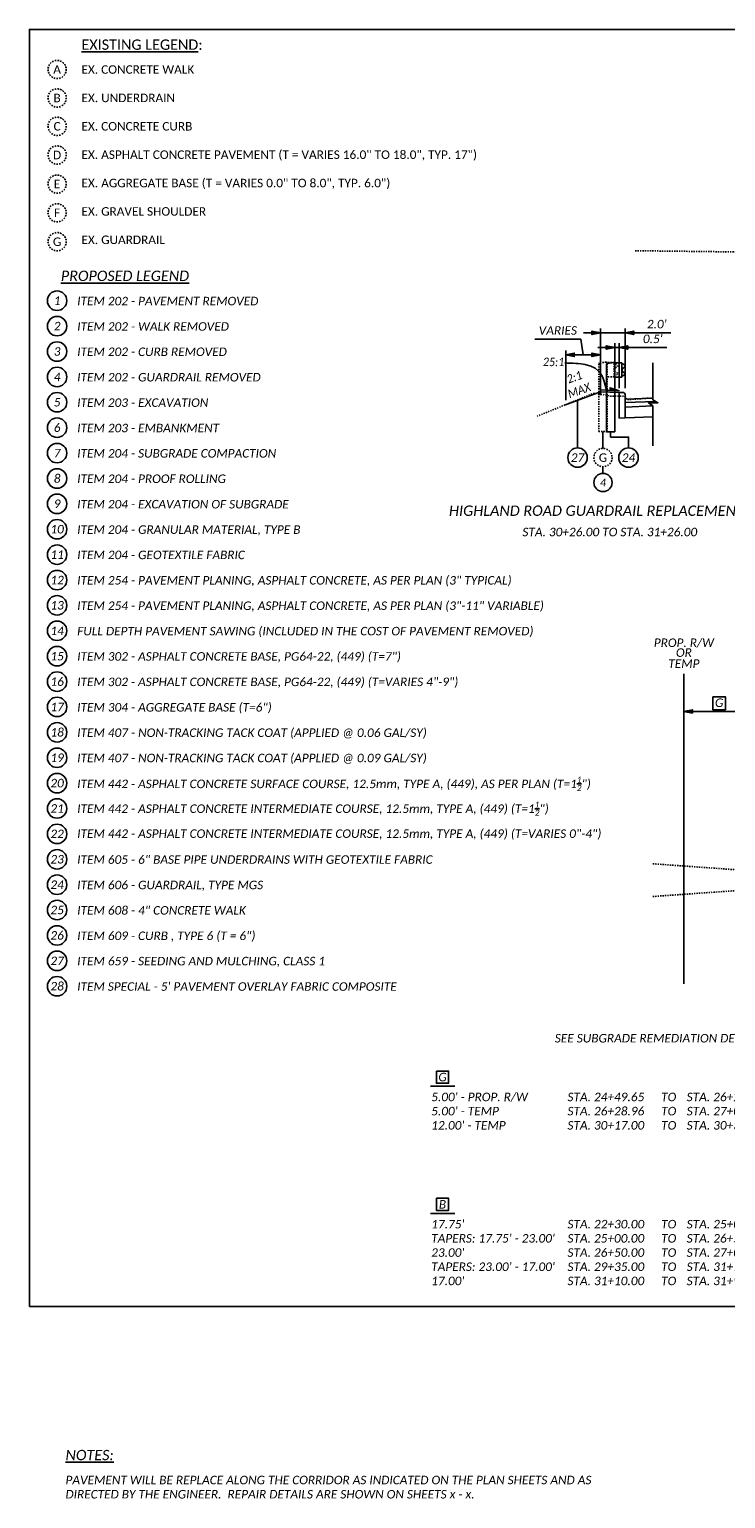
# Model space of a CAD drawing. Header units: feet. Extents: x 2141771 to 2142699, y 644421 to 645078.
# Tile 9 of 27: x 2141969 to 2142027, y 644819 to 644940. Entities that reach past the tile are written whole.
import ezdxf
from ezdxf.enums import TextEntityAlignment as Align

# ---------------------------------------------------------------- set-up
doc = ezdxf.new("R2010")
doc.units = ezdxf.units.FT
doc.header["$MEASUREMENT"] = 0
doc.linetypes.add('HIDDEN2', pattern=[0.1875, 0.125, -0.0625])
doc.linetypes.add('OhDOT_USTN2', pattern=[0.11, 0.069, -0.041])
doc.layers.add('0_VIEW', color=7, linetype='Continuous', plot=False)
for name, color, linetype in [('RD_P_GR_Rt', 95, '_pr_grr'), ('RD_X_GR_Rt', 95, '_ex_grr'), ('RW_P_Esmt_TMP', 203, 'esmttmppr'), ('RW_P_Fee_RW', 203, 'rwpr'), ('SH_Text', 7, 'Continuous'), ('TX_P_1', 7, 'Continuous'), ('TX_P_5', 7, 'Continuous'), ('XS_P_Finished_Grade', 3, 'Continuous'), ('XS_P_Surface', 3, 'Continuous'), ('XS_X_Ground_Line', 3, 'OhDOT_USTN2')]:
    doc.layers.add(name, color=color, linetype=linetype)
doc.styles.add('P_Slanted_Normal', font='calibrii.ttf', dxfattribs={"height": 0.14})
doc.styles.add('P_Slanted_Subtitle', font='calibrii.ttf', dxfattribs={"height": 0.17})
doc.styles.add('P_Straight_Normal', font='calibri.ttf', dxfattribs={"height": 0.14})
doc.styles.add('P_Straight_Subtitle', font='calibri.ttf', dxfattribs={"height": 0.17})
doc.styles.add('Slanted-Normal', font='font31.shx', dxfattribs={"height": 0.14})
doc.linetypes.add('_ex_grr', pattern='A,0,[133,AECCLAND,S=0.03,R=270,X=0,Y=0],0.2,-0.2,0.2,[133,AECCLAND,S=0.03,R=270,X=0,Y=0]', length=0.6)
doc.linetypes.add('_pr_grr', pattern='A,0,[162,CVE.shx,S=0.001935,R=270,X=0,Y=-0.03],0.6,[162,CVE.shx,S=0.001935,R=270,X=0,Y=-0.03]', length=0.6)
doc.linetypes.add('esmttmppr', pattern='A,3.05,-0.25,["TMP",Slanted-Normal,S=1,R=0,X=-0.19,Y=-0.07],-0.25,1.1', length=4.65)
doc.linetypes.add('rwpr', pattern='A,3.05,-0.3,["R/W",Slanted-Normal,S=1,R=0,X=-0.19,Y=-0.07],-0.3,1.1', length=4.75)
doc.dimstyles.new('Dec-1  Slanted', dxfattribs={"dimtxt": 0.14, "dimasz": 0.14, "dimexe": 0.07, "dimexo": 0.07, "dimgap": 0.07, "dimtad": 1, "dimdec": 1, "dimzin": 3, "dimdsep": 46, "dimtxsty": 'P_Slanted_Normal', "dimblk": 'Dim1', "dimcen": 0, "dimclrd": 95, "dimclre": 95, "dimclrt": 7, "dimadec": 1, "dimazin": 3, "dimtfac": 1, "dimtdec": 1, "dimtix": 1, "dimtofl": 0, "dimtmove": 1, "dimatfit": 3, "dimldrblk": 'Dim1', "dimfxl": 1, "dimtolj": 1, "dimtzin": 0, "dimlwd": -1, "dimlwe": -1, "dimarcsym": 0})

# ---------------------------------------------------------------- blocks, each defined once
blk = doc.blocks.new('REFBALL_1_DASH')
at = {"linetype": 'HIDDEN2'}
blk.add_circle((0, 0), 0.75, dxfattribs=at)
at = {"style": 'P_Straight_Normal'}
blk.add_attdef('X', text='', height=0.7, dxfattribs=at).set_placement((0, 0), align=Align.MIDDLE_CENTER)
blk = doc.blocks.new('Dim1')
h = blk.add_hatch(color=4)
h.dxf.hatch_style = 1
h.paths.add_polyline_path([(0, 0), (-1, -0.2), (-1, 0.2)])
at = {"color": 4}
blk.add_lwpolyline([(0, 0), (-1, -0.2), (-1, 0.2), (0, 0)], dxfattribs=at)
blk = doc.blocks.new('*D1115')
at = {"layer": 'Defpoints', "color": 0, "transparency": 16777216}
for p in [(2142023.08, 644884.04), (2142023.08, 644873.86), (2142029.08, 644873.91)]:
    blk.add_point(p, dxfattribs=at)
at = {"layer": 'SH_Text', "color": 95, "linetype": 'Continuous', "transparency": 16777216}
blk.add_line((2142028.38, 644884.04), (2142023.78, 644884.04), dxfattribs=at)
at = {"layer": 'SH_Text', "color": 95, "transparency": 16777216, "xscale": 0.7000000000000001, "yscale": 0.7000000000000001, "zscale": 0.7000000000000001, "rotation": 180}
blk.add_blockref('Dim1', (2142023.08, 644884.04), dxfattribs=at)
at = {"layer": 'SH_Text', "color": 95, "transparency": 16777216, "xscale": 0.7000000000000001, "yscale": 0.7000000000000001, "zscale": 0.7000000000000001}
blk.add_blockref('Dim1', (2142029.08, 644884.04), dxfattribs=at)
at = {"layer": 'SH_Text', "color": 7, "transparency": 16777216, "insert": (2142025.98, 644884.75), "char_height": 0.7, "attachment_point": 5, "style": 'P_Slanted_Normal'}
blk.add_mtext('\\A1;G', dxfattribs=at)
blk = doc.blocks.new('A$Cffa5434d')
at = {"layer": 'RD_P_GR_Rt', "linetype": 'Continuous'}
for p, q in [((0, 2.41), (0.08, 2.45)), ((0.08, 2.45), (0.62, 2.37)), ((-0.58, 1.24), (-0.58, 2.41)), ((-0.58, 2.41), (0, 2.41)), ((-0.58, 1.24), (0, 1.24)), ((0, 0), (0, 2.41)), ((0.67, 0), (0.67, 2.34)), ((0, -3.26), (0, 0)), ((0.67, -3.26), (0.67, 0)), ((0, -3.26), (0.67, -3.26))]:
    blk.add_line(p, q, dxfattribs=at)
at = {"layer": 'RD_P_GR_Rt', "linetype": 'Continuous', "flags": 128}
blk.add_lwpolyline([(-0.58, 1.31), (-0.67, 1.33), (-0.83, 1.44), (-0.83, 1.44, -0.51949), (-0.83, 1.57), (-0.83, 1.57), (-0.63, 1.71), (-0.63, 1.71, 0.244874), (-0.59, 1.78), (-0.59, 1.78), (-0.59, 1.82), (-0.59, 1.87), (-0.59, 1.87, 0.244874), (-0.63, 1.93), (-0.63, 1.93), (-0.83, 2.08), (-0.83, 2.08, -0.51949), (-0.83, 2.2), (-0.83, 2.21), (-0.67, 2.32), (-0.58, 2.33)], format="xyb", dxfattribs=at)
for points in [[(-0.59, 1.85), (-0.59, 1.79), (-0.62, 1.79), (-0.62, 1.85)], [(-0.59, 1.88), (-0.59, 1.76), (-0.58, 1.76), (-0.58, 1.88)]]:
    blk.add_lwpolyline(points, close=True, dxfattribs=at)
at = {"layer": 'RD_P_GR_Rt', "linetype": 'ByBlock', "flags": 128}
blk.add_lwpolyline([(0.62, 2.37), (0.67, 2.34)], dxfattribs=at)
blk = doc.blocks.new('A$C91cdf377')
at = {"layer": 'RD_X_GR_Rt', "linetype": 'OhDOT_USTN2'}
for p, q in [((0, 2.41), (0.08, 2.45)), ((0.08, 2.45), (0.62, 2.37)), ((-0.58, 1.24), (-0.58, 2.41)), ((-0.58, 2.41), (0, 2.41)), ((-0.58, 1.24), (0, 1.24)), ((0, 0), (0, 2.41)), ((0.67, 0), (0.67, 2.34)), ((0, -3.26), (0, 0)), ((0.67, -3.26), (0.67, 0)), ((0, -3.26), (0.67, -3.26))]:
    blk.add_line(p, q, dxfattribs=at)
at = {"layer": 'RD_X_GR_Rt', "linetype": 'OhDOT_USTN2', "flags": 128}
blk.add_lwpolyline([(-0.58, 1.31), (-0.67, 1.33), (-0.83, 1.44), (-0.83, 1.44, -0.51949), (-0.83, 1.57), (-0.83, 1.57), (-0.63, 1.71), (-0.63, 1.71, 0.244874), (-0.59, 1.78), (-0.59, 1.78), (-0.59, 1.82), (-0.59, 1.87), (-0.59, 1.87, 0.244874), (-0.63, 1.93), (-0.63, 1.93), (-0.83, 2.08), (-0.83, 2.08, -0.51949), (-0.83, 2.2), (-0.83, 2.21), (-0.67, 2.32), (-0.58, 2.33)], format="xyb", dxfattribs=at)
for points in [[(-0.59, 1.85), (-0.59, 1.79), (-0.62, 1.79), (-0.62, 1.85)], [(-0.59, 1.88), (-0.59, 1.76), (-0.58, 1.76), (-0.58, 1.88)]]:
    blk.add_lwpolyline(points, close=True, dxfattribs=at)
blk.add_lwpolyline([(0.62, 2.37), (0.67, 2.34)], dxfattribs=at)
blk = doc.blocks.new('*D1144')
at = {"layer": 'Defpoints', "color": 0, "transparency": 16777216}
for p in [(2142018.26, 644915.17), (2142016.22, 644909.85), (2142018.26, 644910.27)]:
    blk.add_point(p, dxfattribs=at)
at = {"layer": 'TX_P_5', "color": 95, "linetype": 'Continuous', "transparency": 16777216}
for p, q in [((2142015.52, 644915.17), (2142014.82, 644915.17)), ((2142016.22, 644910.2), (2142016.22, 644915.52)), ((2142016.22, 644915.17), (2142018.26, 644915.17)), ((2142018.26, 644910.62), (2142018.26, 644915.52)), ((2142022.02, 644915.17), (2142018.26, 644915.17)), ((2142018.96, 644915.17), (2142019.66, 644915.17))]:
    blk.add_line(p, q, dxfattribs=at)
at = {"layer": 'TX_P_5', "color": 95, "transparency": 16777216, "xscale": 0.7000000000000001, "yscale": 0.7000000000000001, "zscale": 0.7000000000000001}
blk.add_blockref('Dim1', (2142016.22, 644915.17), dxfattribs=at)
at = {"layer": 'TX_P_5', "color": 95, "transparency": 16777216, "xscale": 0.7000000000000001, "yscale": 0.7000000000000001, "zscale": 0.7000000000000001, "rotation": 180}
blk.add_blockref('Dim1', (2142018.26, 644915.17), dxfattribs=at)
at = {"layer": 'TX_P_5', "color": 7, "transparency": 16777216, "insert": (2142020.85, 644915.88), "char_height": 0.7, "attachment_point": 5, "style": 'P_Slanted_Normal'}
blk.add_mtext("\\A1;2.0'", dxfattribs=at)
blk = doc.blocks.new('*D1145')
at = {"layer": 'Defpoints', "color": 0, "transparency": 16777216}
for p in [(2142016.22, 644913.36), (2142013.37, 644909.27), (2142016.22, 644909.68)]:
    blk.add_point(p, dxfattribs=at)
at = {"layer": 'TX_P_5', "color": 95, "linetype": 'Continuous', "transparency": 16777216}
for p, q in [((2142014.61, 644914.65), (2142010.84, 644914.65)), ((2142014.8, 644913.36), (2142014.61, 644914.65)), ((2142013.37, 644909.62), (2142013.37, 644913.71)), ((2142016.22, 644910.03), (2142016.22, 644913.71)), ((2142014.07, 644913.36), (2142015.52, 644913.36))]:
    blk.add_line(p, q, dxfattribs=at)
at = {"layer": 'TX_P_5', "color": 95, "transparency": 16777216, "xscale": 0.7000000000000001, "yscale": 0.7000000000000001, "zscale": 0.7000000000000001, "rotation": 180}
blk.add_blockref('Dim1', (2142013.37, 644913.36), dxfattribs=at)
at = {"layer": 'TX_P_5', "color": 95, "transparency": 16777216, "xscale": 0.7000000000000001, "yscale": 0.7000000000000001, "zscale": 0.7000000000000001}
blk.add_blockref('Dim1', (2142016.22, 644913.36), dxfattribs=at)
at = {"layer": 'TX_P_5', "color": 7, "transparency": 16777216, "insert": (2142012.72, 644915.36), "char_height": 0.7, "attachment_point": 5, "style": 'P_Slanted_Normal'}
blk.add_mtext('\\A1;VARIES', dxfattribs=at)
blk = doc.blocks.new('REFBALL_1')
blk.add_circle((0, 0), 3)
at = {"style": 'P_Slanted_Normal'}
blk.add_attdef('X', text='', height=2.6, dxfattribs=at).set_placement((0, 0), align=Align.MIDDLE_CENTER)
blk = doc.blocks.new('*D1164')
at = {"layer": 'Defpoints', "color": 0, "transparency": 16777216}
for p in [(2142017.76, 644913.96), (2142017.4, 644909.85), (2142017.76, 644910.27)]:
    blk.add_point(p, dxfattribs=at)
at = {"layer": 'TX_P_5', "color": 95, "linetype": 'Continuous', "transparency": 16777216}
for p, q in [((2142016.7, 644913.96), (2142016, 644913.96)), ((2142017.4, 644910.2), (2142017.4, 644914.31)), ((2142017.4, 644913.96), (2142017.76, 644913.96)), ((2142017.76, 644910.62), (2142017.76, 644914.31)), ((2142021.69, 644913.96), (2142017.76, 644913.96)), ((2142018.46, 644913.96), (2142019.16, 644913.96))]:
    blk.add_line(p, q, dxfattribs=at)
at = {"layer": 'TX_P_5', "color": 95, "transparency": 16777216, "xscale": 0.7000000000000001, "yscale": 0.7000000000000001, "zscale": 0.7000000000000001}
blk.add_blockref('Dim1', (2142017.4, 644913.96), dxfattribs=at)
at = {"layer": 'TX_P_5', "color": 95, "transparency": 16777216, "xscale": 0.7000000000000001, "yscale": 0.7000000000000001, "zscale": 0.7000000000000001, "rotation": 180}
blk.add_blockref('Dim1', (2142017.76, 644913.96), dxfattribs=at)
at = {"layer": 'TX_P_5', "color": 7, "transparency": 16777216, "insert": (2142020.52, 644914.67), "char_height": 0.7, "attachment_point": 5, "style": 'P_Slanted_Normal'}
blk.add_mtext("\\A1;0.5'", dxfattribs=at)

msp = doc.modelspace()

# ---------------------------------------------------------------- hatches: boundary and pattern name
at = {"layer": 'TX_P_5'}
msp.add_hatch(color=256, dxfattribs=at).paths.add_polyline_path([(2142017.01, 644910.44), (2142017.01, 644910.65), (2142017.76, 644910.4)])

# ---------------------------------------------------------------- linework, layer by layer
at = {"layer": '0_VIEW'}
msp.add_lwpolyline([(2141969.28, 644835.12), (2142121.78, 644835.12), (2142121.78, 644940.12), (2141969.28, 644940.12)], close=True, dxfattribs=at)
at = {"layer": 'RW_P_Esmt_TMP', "linetype": 'Continuous', "flags": 128}
msp.add_lwpolyline([(2142023.08, 644861.63), (2142023.08, 644887.13)], dxfattribs=at)
at = {"layer": 'SH_Text'}
for points in [[(2142014.34, 644905.71), (2142014.34, 644909.62)], [(2142016.43, 644905.66), (2142016.43, 644907.05)], [(2142018.53, 644905.71), (2142018.53, 644906.59), (2142017.06, 644906.59), (2142017.06, 644907.03)], [(2142002.24, 644853.22), (2142004.24, 644853.22)], [(2142002.24, 644842.76), (2142004.24, 644842.76)]]:
    msp.add_lwpolyline(points, dxfattribs=at)
for points in [[(2142002.74, 644854.47), (2142003.74, 644854.47), (2142003.74, 644853.47), (2142002.74, 644853.47)], [(2142002.74, 644844.01), (2142003.74, 644844.01), (2142003.74, 644843.01), (2142002.74, 644843.01)]]:
    msp.add_lwpolyline(points, close=True, dxfattribs=at)
for centre in [(2141971.56, 644917.81), (2141971.56, 644915.72), (2141971.56, 644913.63), (2141971.56, 644911.54), (2141971.56, 644909.46), (2141971.56, 644907.37), (2141971.56, 644905.28), (2142014.34, 644904.91), (2142018.53, 644904.91), (2141971.56, 644903.19), (2141971.56, 644901.11), (2141971.56, 644899.02), (2141971.56, 644896.93), (2141971.56, 644894.84), (2141971.56, 644892.76), (2141971.56, 644890.67), (2141971.56, 644888.58), (2141971.56, 644886.49), (2141971.56, 644884.41), (2141971.56, 644882.32), (2141971.56, 644880.23), (2141971.56, 644878.14), (2141971.56, 644876.06), (2141971.56, 644873.97), (2141971.56, 644871.88), (2141971.56, 644869.79), (2141971.56, 644867.71), (2141971.56, 644865.62), (2141971.56, 644863.53), (2141971.56, 644861.44)]:
    msp.add_circle(centre, 0.8, dxfattribs=at)
at = {"layer": 'TX_P_5'}
msp.add_line((2142017.76, 644910.4), (2142016.25, 644910.48), dxfattribs=at)
for points in [[(2142017.01, 644910.44), (2142017.01, 644910.65), (2142017.76, 644910.4)], [(2142025.45, 644885.25), (2142026.5, 644885.25), (2142026.5, 644884.17), (2142025.45, 644884.17)]]:
    msp.add_lwpolyline(points, close=True, dxfattribs=at)
at = {"layer": 'TX_P_5', "flags": 128}
msp.add_lwpolyline([(2142016.43, 644904.16), (2142016.43, 644903.61)], dxfattribs=at)
at = {"layer": 'TX_P_5'}
msp.add_open_spline([(2142016.69, 644910.52), (2142016.51, 644911.41), (2142016.27, 644912.59), (2142013.9, 644912.67), (2142013.29, 644912.69)], degree=3, knots=[2.989436, 2.989436, 2.989436, 2.989436, 4.097632, 4.479561, 4.479561, 4.479561, 4.479561], dxfattribs=at)
at = {"layer": 'XS_P_Finished_Grade'}
for points in [[(2142020.54, 644912.69), (2142020.54, 644909.66)], [(2142020.54, 644909.66), (2142020.95, 644909.42), (2142020.16, 644909.42), (2142020.54, 644909.17)], [(2142020.54, 644909.17), (2142020.54, 644905.88)]]:
    msp.add_lwpolyline(points, dxfattribs=at)
msp.add_lwpolyline([(2142018.26, 644908.17), (2142017.76, 644908.16), (2142017.76, 644910.27), (2142018.01, 644910.27, -0.414214), (2142018.26, 644910.02), (2142018.26, 644908.17)], format="xyb", dxfattribs=at)
at = {"layer": 'XS_P_Surface'}
for p, q in [((2142013.36, 644909.24), (2142016.22, 644910.33)), ((2142016.22, 644910.33), (2142017.76, 644910.27)), ((2142020.48, 644909.81), (2142018.26, 644909.72)), ((2142020.76, 644909.53), (2142018.26, 644909.43)), ((2142020.54, 644909.16), (2142018.26, 644909.07)), ((2142020.54, 644908.26), (2142018.26, 644908.17))]:
    msp.add_line(p, q, dxfattribs=at)
at = {"layer": 'XS_X_Ground_Line'}
for p, q in [((2142019.08, 644921.92), (2142039.42, 644921.68)), ((2142020.53, 644871.51), (2142039.42, 644870.16)), ((2142020.53, 644868.82), (2142039.42, 644870.16))]:
    msp.add_line(p, q, dxfattribs=at)
at = {"layer": 'XS_X_Ground_Line', "flags": 128}
for points in [[(2142015.72, 644910.22), (2142011.02, 644908.31)], [(2142020.54, 644909.82), (2142018.38, 644909.67), (2142018.29, 644909.89), (2142018.2, 644909.97), (2142017.92, 644909.97), (2142017.05, 644909.97), (2142015.72, 644910.22)]]:
    msp.add_lwpolyline(points, dxfattribs=at)

# ---------------------------------------------------------------- block references
at = {"layer": 'TX_P_5'}
ref = msp.add_blockref('REFBALL_1_DASH', (2141971.56, 644936.82), dxfattribs=dict(at, xscale=-1))
ref.add_attrib('X', 'A', dxfattribs={"layer": '0', "height": 0.7, "style": 'P_Straight_Normal'}).set_placement((2141971.56, 644936.82), align=Align.MIDDLE_CENTER)
ref = msp.add_blockref('REFBALL_1_DASH', (2141971.56, 644934.48), dxfattribs=dict(at, xscale=-1))
ref.add_attrib('X', 'B', dxfattribs={"layer": '0', "height": 0.7, "style": 'P_Straight_Normal'}).set_placement((2141971.56, 644934.48), align=Align.MIDDLE_CENTER)
ref = msp.add_blockref('REFBALL_1_DASH', (2141971.56, 644932.15), dxfattribs=dict(at, xscale=-1))
ref.add_attrib('X', 'C', dxfattribs={"layer": '0', "height": 0.7, "style": 'P_Straight_Normal'}).set_placement((2141971.56, 644932.15), align=Align.MIDDLE_CENTER)
ref = msp.add_blockref('REFBALL_1_DASH', (2141971.56, 644929.79), dxfattribs=dict(at, xscale=-1))
ref.add_attrib('X', 'D', dxfattribs={"layer": '0', "height": 0.7, "style": 'P_Straight_Normal'}).set_placement((2141971.56, 644929.79), align=Align.MIDDLE_CENTER)
ref = msp.add_blockref('REFBALL_1_DASH', (2141971.56, 644927.4), dxfattribs=dict(at, xscale=-1))
ref.add_attrib('X', 'E', dxfattribs={"layer": '0', "height": 0.7, "style": 'P_Straight_Normal'}).set_placement((2141971.56, 644927.4), align=Align.MIDDLE_CENTER)
ref = msp.add_blockref('REFBALL_1_DASH', (2141971.56, 644925.04), dxfattribs=dict(at, xscale=-1))
ref.add_attrib('X', 'F', dxfattribs={"layer": '0', "height": 0.7, "style": 'P_Straight_Normal'}).set_placement((2141971.56, 644925.04), align=Align.MIDDLE_CENTER)
ref = msp.add_blockref('REFBALL_1_DASH', (2141971.56, 644922.66), dxfattribs=dict(at, xscale=-1))
ref.add_attrib('X', 'G', dxfattribs={"layer": '0', "height": 0.7, "style": 'P_Straight_Normal'}).set_placement((2141971.56, 644922.66), align=Align.MIDDLE_CENTER)
at = {"layer": 'TX_P_5', "xscale": -1}
for name, p in [('A$C91cdf377', (2142016.77, 644910.31)), ('A$Cffa5434d', (2142017.4, 644910.29))]:
    msp.add_blockref(name, p, dxfattribs=at)
at = {"layer": 'TX_P_5'}
msp.add_blockref('REFBALL_1_DASH', (2142016.43, 644904.91), dxfattribs=at).add_auto_attribs({'X': 'G'})
ref = msp.add_blockref('REFBALL_1', (2142016.43, 644902.86), dxfattribs=dict(at, xscale=-0.25, yscale=0.25))
ref.add_attrib('X', '4', dxfattribs={"layer": '0', "height": 0.65, "style": 'P_Slanted_Normal'}).set_placement((2142016.43, 644902.86), align=Align.MIDDLE_CENTER)

# ---------------------------------------------------------------- texts
at = {"layer": 'RW_P_Esmt_TMP', "insert": (2142023.08, 644887.62), "char_height": 0.7, "width": 12, "attachment_point": 8, "style": 'P_Slanted_Normal'}
msp.add_mtext('TEMP', dxfattribs=at)
at = {"layer": 'RW_P_Fee_RW', "char_height": 0.7, "width": 12, "attachment_point": 8, "style": 'P_Slanted_Normal'}
for s, insert in [('PROP. R/W', (2142023.08, 644889.29)), ('OR', (2142023.08, 644888.52))]:
    msp.add_mtext(s, dxfattribs=dict(at, insert=insert))
at = {"layer": 'SH_Text'}
for s, insert, char_height, width, attachment_point, style in [('{\\LPROPOSED LEGEND}', (2141971.87, 644920.28), 0.85, 38.1326, 1, 'P_Slanted_Subtitle'), ('1', (2141971.56, 644917.81), 0.7, 39.253, 5, 'P_Slanted_Normal'), ('ITEM 202 - PAVEMENT REMOVED', (2141973.21, 644918.13), 0.7, 39.253, 1, 'P_Slanted_Normal'), ('2', (2141971.56, 644915.72), 0.7, 39.253, 5, 'P_Slanted_Normal'), ('ITEM 202 - WALK REMOVED', (2141973.21, 644916.04), 0.7, 39.253, 1, 'P_Slanted_Normal'), ('3', (2141971.56, 644913.63), 0.7, 39.253, 5, 'P_Slanted_Normal'), ('ITEM 202 - CURB REMOVED', (2141973.21, 644913.96), 0.7, 39.253, 1, 'P_Slanted_Normal'), ('4', (2141971.56, 644911.54), 0.7, 39.253, 5, 'P_Slanted_Normal'), ('ITEM 202 - GUARDRAIL REMOVED', (2141973.21, 644911.87), 0.7, 39.253, 1, 'P_Slanted_Normal'), ('5', (2141971.56, 644909.46), 0.7, 39.253, 5, 'P_Slanted_Normal'), ('ITEM 203 - EXCAVATION', (2141973.21, 644909.78), 0.7, 39.253, 1, 'P_Slanted_Normal'), ('6', (2141971.56, 644907.37), 0.7, 39.253, 5, 'P_Slanted_Normal'), ('ITEM 203 - EMBANKMENT', (2141973.21, 644907.69), 0.7, 39.253, 1, 'P_Slanted_Normal'), ('7', (2141971.56, 644905.28), 0.7, 39.253, 5, 'P_Slanted_Normal'), ('ITEM 204 - SUBGRADE COMPACTION', (2141973.21, 644905.61), 0.7, 39.253, 1, 'P_Slanted_Normal'), ('27', (2142014.34, 644904.91), 0.7, 39.253, 5, 'P_Slanted_Normal'), ('24', (2142018.53, 644904.91), 0.7, 39.253, 5, 'P_Slanted_Normal'), ('8', (2141971.56, 644903.19), 0.7, 39.253, 5, 'P_Slanted_Normal'), ('ITEM 204 - PROOF ROLLING', (2141973.21, 644903.52), 0.7, 39.253, 1, 'P_Slanted_Normal'), ('9', (2141971.56, 644901.11), 0.7, 39.253, 5, 'P_Slanted_Normal'), ('ITEM 204 - EXCAVATION OF SUBGRADE', (2141973.21, 644901.43), 0.7, 39.253, 1, 'P_Slanted_Normal'), ('10', (2141971.56, 644899.02), 0.7, 39.253, 5, 'P_Slanted_Normal'), ('ITEM 204 - GRANULAR MATERIAL, TYPE B', (2141973.21, 644899.34), 0.7, 39.253, 1, 'P_Slanted_Normal'), ('\\A1;STA. 30+26.00 TO STA. 31+26.00', (2142016.99, 644899.14), 0.7, 46.7074, 2, 'P_Slanted_Normal'), ('11', (2141971.56, 644896.93), 0.7, 39.253, 5, 'P_Slanted_Normal'), ('ITEM 204 - GEOTEXTILE FABRIC', (2141973.21, 644897.26), 0.7, 39.253, 1, 'P_Slanted_Normal'), ('12', (2141971.56, 644894.84), 0.7, 39.253, 5, 'P_Slanted_Normal'), ('ITEM 254 - PAVEMENT PLANING, ASPHALT CONCRETE, AS PER PLAN (3" TYPICAL)', (2141973.21, 644895.17), 0.7, 42.8248, 1, 'P_Slanted_Normal'), ('13', (2141971.56, 644892.76), 0.7, 39.253, 5, 'P_Slanted_Normal'), ('ITEM 254 - PAVEMENT PLANING, ASPHALT CONCRETE, AS PER PLAN (3"-11" VARIABLE)', (2141973.21, 644893.08), 0.7, 42.8248, 1, 'P_Slanted_Normal'), ('14', (2141971.56, 644890.67), 0.7, 39.253, 5, 'P_Slanted_Normal'), ('FULL DEPTH PAVEMENT SAWING (INCLUDED IN THE COST OF PAVEMENT REMOVED)', (2141973.21, 644890.99), 0.7, 39.253, 1, 'P_Slanted_Normal'), ('15', (2141971.56, 644888.58), 0.7, 39.253, 5, 'P_Slanted_Normal'), ('ITEM 302 - ASPHALT CONCRETE BASE, PG64-22, (449) (T=7")', (2141973.21, 644888.91), 0.7, 39.253, 1, 'P_Slanted_Normal'), ('16', (2141971.56, 644886.49), 0.7, 39.253, 5, 'P_Slanted_Normal'), ('ITEM 302 - ASPHALT CONCRETE BASE, PG64-22, (449) (T=VARIES 4"-9")', (2141973.21, 644886.82), 0.7, 39.253, 1, 'P_Slanted_Normal'), ('17', (2141971.56, 644884.41), 0.7, 39.253, 5, 'P_Slanted_Normal'), ('ITEM 304 - AGGREGATE BASE (T=6")', (2141973.21, 644884.73), 0.7, 39.253, 1, 'P_Slanted_Normal'), ('18', (2141971.56, 644882.32), 0.7, 39.253, 5, 'P_Slanted_Normal'), ('\\A1;ITEM 407 - NON-TRACKING TACK COAT (APPLIED @ 0.06 GAL/SY)', (2141973.21, 644882.64), 0.7, 45.3923, 1, 'P_Slanted_Normal'), ('19', (2141971.56, 644880.23), 0.7, 39.253, 5, 'P_Slanted_Normal'), ('\\A1;ITEM 407 - NON-TRACKING TACK COAT (APPLIED @ 0.09 GAL/SY)', (2141973.21, 644880.56), 0.7, 45.3923, 1, 'P_Slanted_Normal'), ('20', (2141971.56, 644878.14), 0.7, 39.253, 5, 'P_Slanted_Normal'), ('\\A1;ITEM 442 - ASPHALT CONCRETE SURFACE COURSE, 12.5mm, TYPE A, (449), AS PER PLAN (T=1{\\H0.7x;\\S1/2;\\H1.42857x;")}', (2141973.21, 644878.67), 0.7, 43.8036, 1, 'P_Slanted_Normal'), ('21', (2141971.56, 644876.06), 0.7, 39.253, 5, 'P_Slanted_Normal'), ('\\A1;ITEM 442 - ASPHALT CONCRETE INTERMEDIATE COURSE, 12.5mm, TYPE A, (449) (T=1{\\H0.7x;\\S1/2;\\H1.42857x;"})', (2141973.21, 644876.63), 0.7, 43.8036, 1, 'P_Slanted_Normal'), ('22', (2141971.56, 644873.97), 0.7, 39.253, 5, 'P_Slanted_Normal'), ('\\A1;ITEM 442 - ASPHALT CONCRETE INTERMEDIATE COURSE, 12.5mm, TYPE A, (449) (T=VARIES 0"-4")', (2141973.21, 644874.34), 0.7, 43.8036, 1, 'P_Slanted_Normal'), ('23', (2141971.56, 644871.88), 0.7, 39.253, 5, 'P_Slanted_Normal'), ('\\A1;ITEM 605 - 6" BASE PIPE UNDERDRAINS WITH GEOTEXTILE FABRIC', (2141973.21, 644872.21), 0.7, 42.0407, 1, 'P_Slanted_Normal'), ('24', (2141971.56, 644869.79), 0.7, 2.5986, 5, 'P_Slanted_Normal'), ('\\A1;ITEM 606 - GUARDRAIL, TYPE MGS', (2141973.21, 644870.12), 0.7, 42.0407, 1, 'P_Slanted_Normal'), ('25', (2141971.56, 644867.71), 0.7, 39.253, 5, 'P_Slanted_Normal'), ('\\A1;ITEM 608 - 4" CONCRETE WALK', (2141973.21, 644868.03), 0.7, 42.0407, 1, 'P_Slanted_Normal'), ('26', (2141971.56, 644865.62), 0.7, 39.253, 5, 'P_Slanted_Normal'), ('\\A1;ITEM 609 - CURB , TYPE 6 (T = 6")', (2141973.21, 644865.94), 0.7, 42.0407, 1, 'P_Slanted_Normal'), ('27', (2141971.56, 644863.53), 0.7, 39.253, 5, 'P_Slanted_Normal'), ('\\A1;ITEM 659 - SEEDING AND MULCHING, CLASS 1', (2141973.21, 644863.86), 0.7, 42.0407, 1, 'P_Slanted_Normal'), ('28', (2141971.56, 644861.44), 0.7, 39.253, 5, 'P_Slanted_Normal'), ("\\A1;ITEM SPECIAL - 5' PAVEMENT OVERLAY FABRIC COMPOSITE ", (2141973.21, 644861.77), 0.7, 42.0407, 1, 'P_Slanted_Normal'), ('G', (2142003.24, 644853.97), 0.7, 1.3369, 5, 'P_Slanted_Normal'), ("\\pxt16,27,30;5.00' - PROP. R/W^ISTA. 24+49.65^ITO^ISTA. 26+28.96\\P5.00' - TEMP^ISTA. 26+28.96^ITO^ISTA. 27+05.00\\P12.00' - TEMP^ISTA. 30+17.00^ITO^ISTA. 30+32.56\\P^I", (2142002.31, 644852.69), 0.7, 46.7074, 1, 'P_Slanted_Normal'), ('B', (2142003.24, 644843.51), 0.7, 1.3369, 5, 'P_Slanted_Normal'), ("\\pxt16,27,30;17.75'^ISTA. 22+30.00^ITO^ISTA. 25+00.00\\PTAPERS: 17.75' - 23.00' ^ISTA. 25+00.00^ITO^ISTA. 26+50.00\\P23.00'^ISTA. 26+50.00^ITO^ISTA. 27+05.00\\PTAPERS: 23.00' - 17.00'^ISTA. 29+35.00^ITO^ISTA. 31+10.00\\P17.00'^ISTA. 31+10.00^ITO^ISTA. 31+91.00", (2142002.31, 644842.23), 0.7, 46.7074, 1, 'P_Slanted_Normal')]:
    msp.add_mtext(s, dxfattribs=dict(at, insert=insert, char_height=char_height, width=width, attachment_point=attachment_point, style=style))
at = {"layer": 'TX_P_1', "insert": (2142016.64, 644900.97), "char_height": 0.85, "width": 44.707, "attachment_point": 2, "style": 'P_Slanted_Subtitle'}
msp.add_mtext('HIGHLAND ROAD GUARDRAIL REPLACEMENT LT', dxfattribs=at)
at = {"layer": 'TX_P_5'}
for s, insert, char_height, width, attachment_point, style in [('{\\LEXISTING LEGEND}:', (2141973.56, 644939.29), 0.85, 12.3273, 1, 'P_Straight_Subtitle'), ('\\A1;EX. CONCRETE WALK \\P\\PEX. UNDERDRAIN\\P\\PEX. CONCRETE CURB\\P\\PEX. ASPHALT CONCRETE PAVEMENT (T = VARIES 16.0" TO 18.0", TYP. 17")\\P\\PEX. AGGREGATE BASE (T = VARIES 0.0" TO 8.0", TYP. 6.0")\\P\\PEX. GRAVEL SHOULDER\\P\\PEX. GUARDRAIL', (2141973.56, 644937.17), 0.7, 57.36, 1, 'P_Straight_Normal'), ('{\\W0.9;25:1}', (2142012.37, 644913.13), 0.7, 8.4231, 2, 'P_Slanted_Normal'), ('\\pxt28;SEE SUBGRADE REMEDIATION DETAIL ON SHEET 7.\\P^I^I^I', (2142034.92, 644857.52), 0.7, 33.4331, 3, 'P_Slanted_Normal'), ('{\\L\\C3;NOTES:}', (2141972.25, 644823.32), 0.85, 73.3498, 1, 'P_Slanted_Subtitle'), ('PAVEMENT WILL BE REPLACE ALONG THE CORRIDOR AS INDICATED ON THE PLAN SHEETS AND AS DIRECTED BY THE ENGINEER.  REPAIR DETAILS ARE SHOWN ON SHEETS x - x.', (2141972.25, 644821.19), 0.7, 46.0616, 1, 'P_Slanted_Normal')]:
    msp.add_mtext(s, dxfattribs=dict(at, insert=insert, char_height=char_height, width=width, attachment_point=attachment_point, style=style))
at = {"layer": 'TX_P_5', "insert": (2142013.96, 644911.86), "char_height": 0.7, "width": 2.5224, "attachment_point": 2, "rotation": 19.6238, "style": 'P_Slanted_Normal'}
msp.add_mtext('{\\W0.9;2:1 MAX}', dxfattribs=at)

# ---------------------------------------------------------------- dimensions: what is measured, and where the dimension line sits
at = {"layer": 'SH_Text'}
dim = msp.add_linear_dim(base=(2142023.08, 644884.04), p1=(2142029.08, 644873.91), p2=(2142023.08, 644873.86), text='G', dimstyle='Dec-1  Slanted', override={"dimscale": 0, "dimpost": "'", "dimse1": 1, "dimse2": 1, "dimtmove": 2}, dxfattribs=at)
dim.commit()
dim.dimension.update_dxf_attribs({"geometry": '*D1115', "text_midpoint": (2142025.98, 644884.75), "dimtype": 160})
at = {"layer": 'TX_P_5'}
for base, p1, p2, text, picture, middle in [((2142016.22, 644913.36), (2142013.37, 644909.27), (2142016.22, 644909.68), 'VARIES', '*D1145', (2142014.26, 644914.65)), ((2142017.76, 644913.96), (2142017.4, 644909.85), (2142017.76, 644910.27), "0.5'", '*D1164', (2142020.52, 644913.36))]:
    dim = msp.add_linear_dim(base=base, p1=p1, p2=p2, text=text, dimstyle='Dec-1  Slanted', override={"dimpost": "'"}, dxfattribs=at)
    dim.commit()
    dim.dimension.update_dxf_attribs({"geometry": picture, "text_midpoint": middle, "dimtype": 160})
dim = msp.add_linear_dim(base=(2142018.26, 644915.17), p1=(2142016.22, 644909.85), p2=(2142018.26, 644910.27), dimstyle='Dec-1  Slanted', override={"dimpost": "'"}, dxfattribs=at)
dim.commit()
dim.dimension.update_dxf_attribs({"geometry": '*D1144', "text_midpoint": (2142020.85, 644914.65), "dimtype": 160})

doc.saveas('drawing.dxf')
